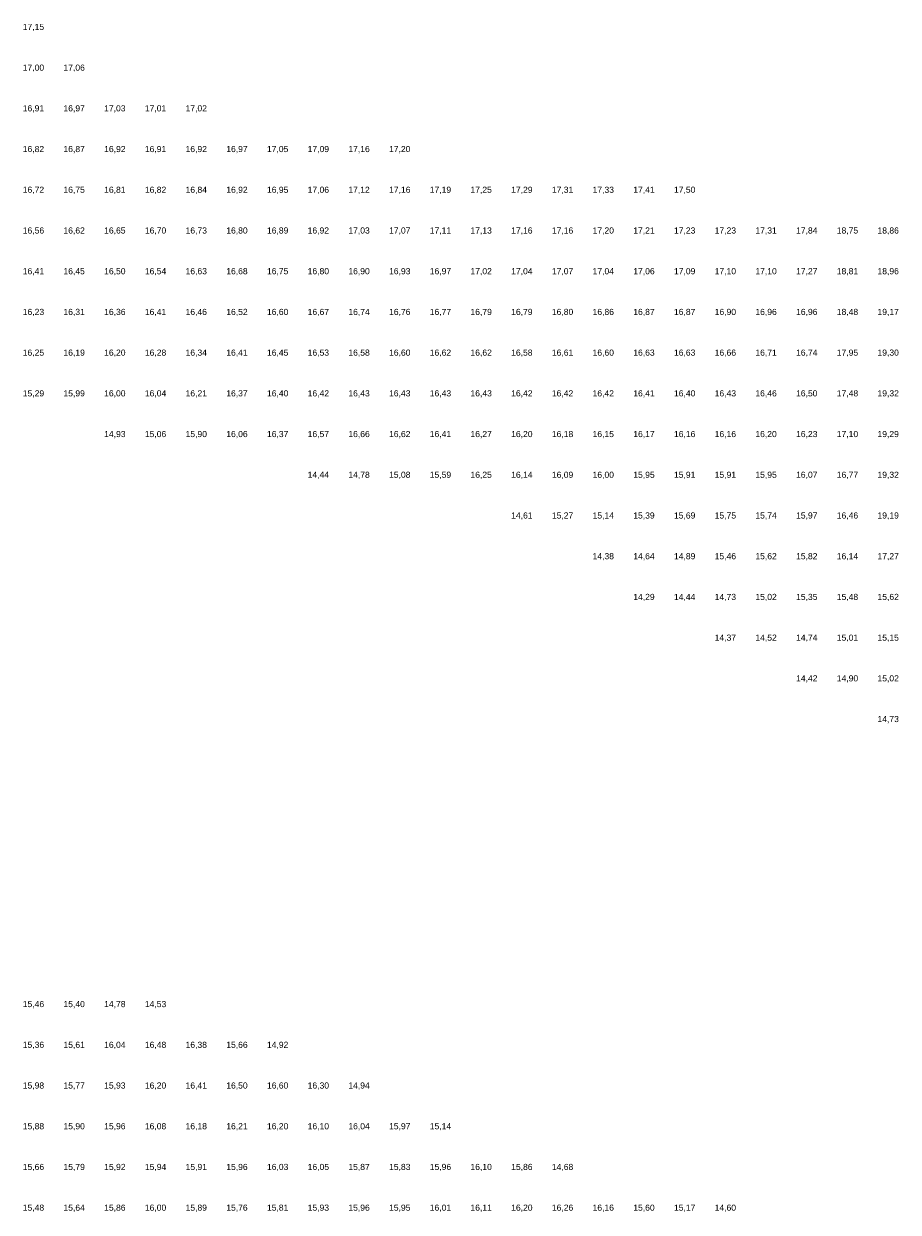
# Model space of a CAD drawing. Extents: x 198243 to 199107, y 361914 to 363516.
# Tile 13 of 17: x 198453 to 198667, y 363124 to 363416. Entities that reach past the tile are written whole.
import ezdxf
from ezdxf.enums import TextEntityAlignment as Align

# ---------------------------------------------------------------- set-up
doc = ezdxf.new("R2010")
doc.units = 0
doc.header["$MEASUREMENT"] = 0
doc.layers.add('rijk_10Anno', color=254, linetype='Continuous')
doc.styles.add('Arial', font='arial.ttf')

msp = doc.modelspace()

# ---------------------------------------------------------------- texts
at = {"layer": 'rijk_10Anno', "color": 254, "style": 'Arial'}
for s, p in [('17,15', (198455, 363413.82)), ('17,00', (198455, 363403.82)), ('17,06', (198465, 363403.82)), ('16,91', (198455, 363393.82)), ('16,97', (198465, 363393.82)), ('17,03', (198475, 363393.82)), ('17,01', (198485, 363393.82)), ('17,02', (198495, 363393.82)), ('16,82', (198455, 363383.82)), ('16,87', (198465, 363383.82)), ('16,92', (198475, 363383.82)), ('16,91', (198485, 363383.82)), ('16,92', (198495, 363383.82)), ('16,97', (198505, 363383.82)), ('17,05', (198515, 363383.82)), ('17,09', (198525, 363383.82)), ('17,16', (198535, 363383.82)), ('17,20', (198545, 363383.82)), ('16,72', (198455, 363373.82)), ('16,75', (198465, 363373.82)), ('16,81', (198475, 363373.82)), ('16,82', (198485, 363373.82)), ('16,84', (198495, 363373.82)), ('16,92', (198505, 363373.82)), ('16,95', (198515, 363373.82)), ('17,06', (198525, 363373.82)), ('17,12', (198535, 363373.82)), ('17,16', (198545, 363373.82)), ('17,19', (198555, 363373.82)), ('17,25', (198565, 363373.82)), ('17,29', (198575, 363373.82)), ('17,31', (198585, 363373.82)), ('17,33', (198595, 363373.82)), ('17,41', (198605, 363373.82)), ('17,50', (198615, 363373.82)), ('16,56', (198455, 363363.82)), ('16,62', (198465, 363363.82)), ('16,65', (198475, 363363.82)), ('16,70', (198485, 363363.82)), ('16,73', (198495, 363363.82)), ('16,80', (198505, 363363.82)), ('16,89', (198515, 363363.82)), ('16,92', (198525, 363363.82)), ('17,03', (198535, 363363.82)), ('17,07', (198545, 363363.82)), ('17,11', (198555, 363363.82)), ('17,13', (198565, 363363.82)), ('17,16', (198575, 363363.82)), ('17,16', (198585, 363363.82)), ('17,20', (198595, 363363.82)), ('17,21', (198605, 363363.82)), ('17,23', (198615, 363363.82)), ('17,23', (198625, 363363.82)), ('17,31', (198635, 363363.82)), ('17,84', (198645, 363363.82)), ('18,75', (198655, 363363.82)), ('18,86', (198665, 363363.82)), ('16,41', (198455, 363353.82)), ('16,45', (198465, 363353.82)), ('16,50', (198475, 363353.82)), ('16,54', (198485, 363353.82)), ('16,63', (198495, 363353.82)), ('16,68', (198505, 363353.82)), ('16,75', (198515, 363353.82)), ('16,80', (198525, 363353.82)), ('16,90', (198535, 363353.82)), ('16,93', (198545, 363353.82)), ('16,97', (198555, 363353.82)), ('17,02', (198565, 363353.82)), ('17,04', (198575, 363353.82)), ('17,07', (198585, 363353.82)), ('17,04', (198595, 363353.82)), ('17,06', (198605, 363353.82)), ('17,09', (198615, 363353.82)), ('17,10', (198625, 363353.82)), ('17,10', (198635, 363353.82)), ('17,27', (198645, 363353.82)), ('18,81', (198655, 363353.82)), ('18,96', (198665, 363353.82)), ('16,23', (198455, 363343.82)), ('16,31', (198465, 363343.82)), ('16,36', (198475, 363343.82)), ('16,41', (198485, 363343.82)), ('16,46', (198495, 363343.82)), ('16,52', (198505, 363343.82)), ('16,60', (198515, 363343.82)), ('16,67', (198525, 363343.82)), ('16,74', (198535, 363343.82)), ('16,76', (198545, 363343.82)), ('16,77', (198555, 363343.82)), ('16,79', (198565, 363343.82)), ('16,79', (198575, 363343.82)), ('16,80', (198585, 363343.82)), ('16,86', (198595, 363343.82)), ('16,87', (198605, 363343.82)), ('16,87', (198615, 363343.82)), ('16,90', (198625, 363343.82)), ('16,96', (198635, 363343.82)), ('16,96', (198645, 363343.82)), ('18,48', (198655, 363343.82)), ('19,17', (198665, 363343.82)), ('16,25', (198455, 363333.82)), ('16,19', (198465, 363333.82)), ('16,20', (198475, 363333.82)), ('16,28', (198485, 363333.82)), ('16,34', (198495, 363333.82)), ('16,41', (198505, 363333.82)), ('16,45', (198515, 363333.82)), ('16,53', (198525, 363333.82)), ('16,58', (198535, 363333.82)), ('16,60', (198545, 363333.82)), ('16,62', (198555, 363333.82)), ('16,62', (198565, 363333.82)), ('16,58', (198575, 363333.82)), ('16,61', (198585, 363333.82)), ('16,60', (198595, 363333.82)), ('16,63', (198605, 363333.82)), ('16,63', (198615, 363333.82)), ('16,66', (198625, 363333.82)), ('16,71', (198635, 363333.82)), ('16,74', (198645, 363333.82)), ('17,95', (198655, 363333.82)), ('19,30', (198665, 363333.82)), ('15,29', (198455, 363323.82)), ('15,99', (198465, 363323.82)), ('16,00', (198475, 363323.82)), ('16,04', (198485, 363323.82)), ('16,21', (198495, 363323.82)), ('16,37', (198505, 363323.82)), ('16,40', (198515, 363323.82)), ('16,42', (198525, 363323.82)), ('16,43', (198535, 363323.82)), ('16,43', (198545, 363323.82)), ('16,43', (198555, 363323.82)), ('16,43', (198565, 363323.82)), ('16,42', (198575, 363323.82)), ('16,42', (198585, 363323.82)), ('16,42', (198595, 363323.82)), ('16,41', (198605, 363323.82)), ('16,40', (198615, 363323.82)), ('16,43', (198625, 363323.82)), ('16,46', (198635, 363323.82)), ('16,50', (198645, 363323.82)), ('17,48', (198655, 363323.82)), ('19,32', (198665, 363323.82)), ('14,93', (198475, 363313.82)), ('15,06', (198485, 363313.82)), ('15,90', (198495, 363313.82)), ('16,06', (198505, 363313.82)), ('16,37', (198515, 363313.82)), ('16,57', (198525, 363313.82)), ('16,66', (198535, 363313.82)), ('16,62', (198545, 363313.82)), ('16,41', (198555, 363313.82)), ('16,27', (198565, 363313.82)), ('16,20', (198575, 363313.82)), ('16,18', (198585, 363313.82)), ('16,15', (198595, 363313.82)), ('16,17', (198605, 363313.82)), ('16,16', (198615, 363313.82)), ('16,16', (198625, 363313.82)), ('16,20', (198635, 363313.82)), ('16,23', (198645, 363313.82)), ('17,10', (198655, 363313.82)), ('19,29', (198665, 363313.82)), ('14,44', (198525, 363303.82)), ('14,78', (198535, 363303.82)), ('15,08', (198545, 363303.82)), ('15,59', (198555, 363303.82)), ('16,25', (198565, 363303.82)), ('16,14', (198575, 363303.82)), ('16,09', (198585, 363303.82)), ('16,00', (198595, 363303.82)), ('15,95', (198605, 363303.82)), ('15,91', (198615, 363303.82)), ('15,91', (198625, 363303.82)), ('15,95', (198635, 363303.82)), ('16,07', (198645, 363303.82)), ('16,77', (198655, 363303.82)), ('19,32', (198665, 363303.82)), ('14,61', (198575, 363293.82)), ('15,27', (198585, 363293.82)), ('15,14', (198595, 363293.82)), ('15,39', (198605, 363293.82)), ('15,69', (198615, 363293.82)), ('15,75', (198625, 363293.82)), ('15,74', (198635, 363293.82)), ('15,97', (198645, 363293.82)), ('16,46', (198655, 363293.82)), ('19,19', (198665, 363293.82)), ('14,38', (198595, 363283.82)), ('14,64', (198605, 363283.82)), ('14,89', (198615, 363283.82)), ('15,46', (198625, 363283.82)), ('15,62', (198635, 363283.82)), ('15,82', (198645, 363283.82)), ('16,14', (198655, 363283.82)), ('17,27', (198665, 363283.82)), ('14,29', (198605, 363273.82)), ('14,44', (198615, 363273.82)), ('14,73', (198625, 363273.82)), ('15,02', (198635, 363273.82)), ('15,35', (198645, 363273.82)), ('15,48', (198655, 363273.82)), ('15,62', (198665, 363273.82)), ('14,37', (198625, 363263.82)), ('14,52', (198635, 363263.82)), ('14,74', (198645, 363263.82)), ('15,01', (198655, 363263.82)), ('15,15', (198665, 363263.82)), ('14,42', (198645, 363253.82)), ('14,90', (198655, 363253.82)), ('15,02', (198665, 363253.82)), ('14,73', (198665, 363243.82)), ('15,46', (198455, 363173.82)), ('15,40', (198465, 363173.82)), ('14,78', (198475, 363173.82)), ('14,53', (198485, 363173.82)), ('15,36', (198455, 363163.82)), ('15,61', (198465, 363163.82)), ('16,04', (198475, 363163.82)), ('16,48', (198485, 363163.82)), ('16,38', (198495, 363163.82)), ('15,66', (198505, 363163.82)), ('14,92', (198515, 363163.82)), ('15,98', (198455, 363153.82)), ('15,77', (198465, 363153.82)), ('15,93', (198475, 363153.82)), ('16,20', (198485, 363153.82)), ('16,41', (198495, 363153.82)), ('16,50', (198505, 363153.82)), ('16,60', (198515, 363153.82)), ('16,30', (198525, 363153.82)), ('14,94', (198535, 363153.82)), ('15,88', (198455, 363143.82)), ('15,90', (198465, 363143.82)), ('15,96', (198475, 363143.82)), ('16,08', (198485, 363143.82)), ('16,18', (198495, 363143.82)), ('16,21', (198505, 363143.82)), ('16,20', (198515, 363143.82)), ('16,10', (198525, 363143.82)), ('16,04', (198535, 363143.82)), ('15,97', (198545, 363143.82)), ('15,14', (198555, 363143.82)), ('15,66', (198455, 363133.82)), ('15,79', (198465, 363133.82)), ('15,92', (198475, 363133.82)), ('15,94', (198485, 363133.82)), ('15,91', (198495, 363133.82)), ('15,96', (198505, 363133.82)), ('16,03', (198515, 363133.82)), ('16,05', (198525, 363133.82)), ('15,87', (198535, 363133.82)), ('15,83', (198545, 363133.82)), ('15,96', (198555, 363133.82)), ('16,10', (198565, 363133.82)), ('15,86', (198575, 363133.82)), ('14,68', (198585, 363133.82)), ('15,48', (198455, 363123.82)), ('15,64', (198465, 363123.82)), ('15,86', (198475, 363123.82)), ('16,00', (198485, 363123.82)), ('15,89', (198495, 363123.82)), ('15,76', (198505, 363123.82)), ('15,81', (198515, 363123.82)), ('15,93', (198525, 363123.82)), ('15,96', (198535, 363123.82)), ('15,95', (198545, 363123.82)), ('16,01', (198555, 363123.82)), ('16,11', (198565, 363123.82)), ('16,20', (198575, 363123.82)), ('16,26', (198585, 363123.82)), ('16,16', (198595, 363123.82)), ('15,60', (198605, 363123.82)), ('14,60', (198625, 363123.82)), ('15,17', (198615, 363123.82))]:
    msp.add_text(s, height=1.503, dxfattribs=at).set_placement(p, align=Align.BOTTOM_CENTER)

doc.saveas('drawing.dxf')
